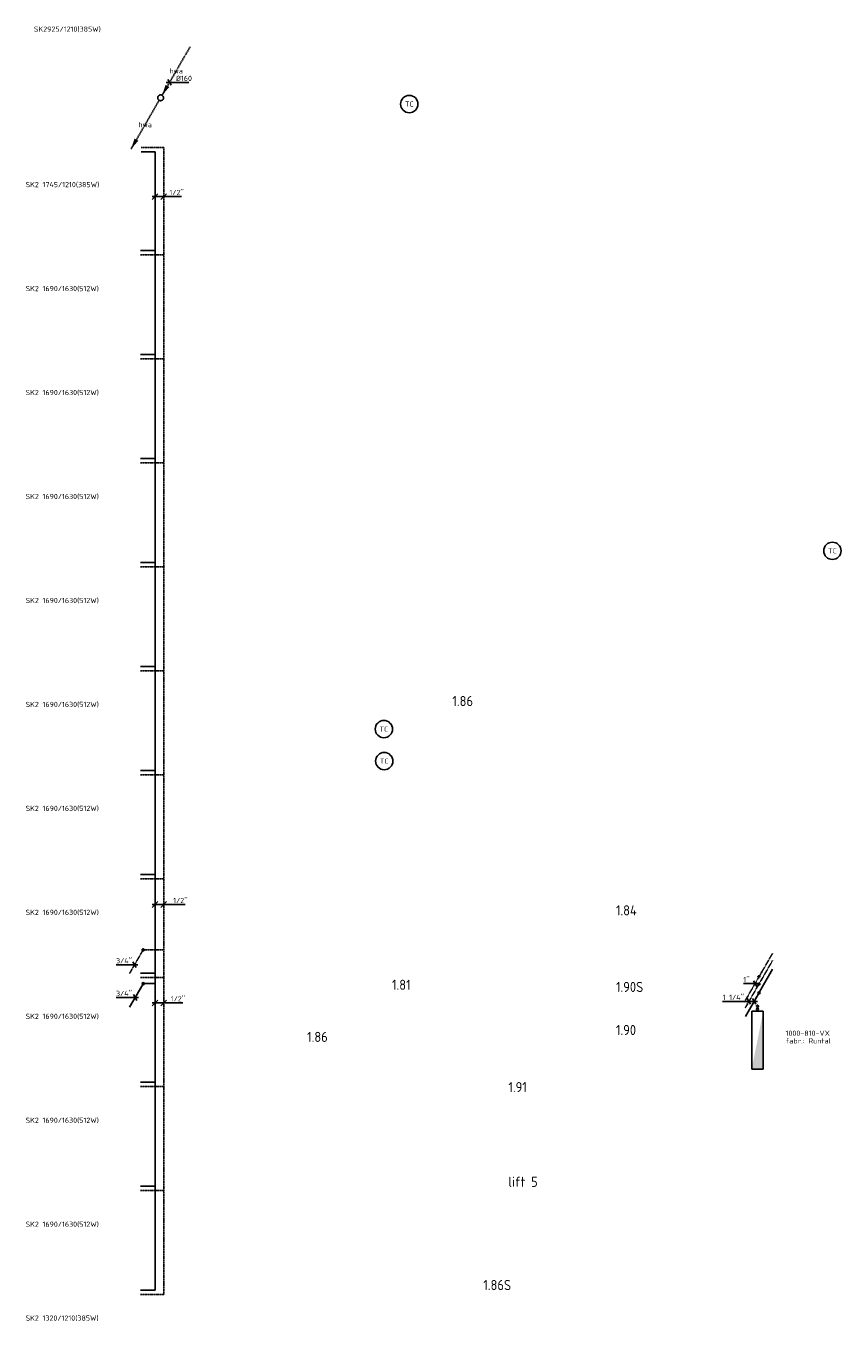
# Model space of a CAD drawing. Header units: millimetres. Extents: x -2687 to 63694, y -299 to 65068.
# Tile 1 of 7: x -2687 to 11419, y 1050 to 23492. Entities that reach past the tile are written whole.
import ezdxf
from ezdxf.enums import TextEntityAlignment as Align

# ---------------------------------------------------------------- set-up
doc = ezdxf.new("R2010")
doc.units = ezdxf.units.MM
for name, pattern in [('2322107', [2000, 1000, 1000]), ('2322107_a', [2000, 1000, 1000]), ('2322108', [7, 5, -2]), ('2322108_a', [7, 5, -2]), ('2322122', [47, 40, -7]), ('2322122_a', [19.5, 12.5, -7])]:
    doc.linetypes.add(name, pattern=pattern)
for name, color, linetype in [('BL$2----', 7, 'Continuous'), ('bTuwkundig', 7, 'Continuous'), ('WL$1----', 4, 'Continuous'), ('WL521---', 4, '2322122'), ('WL561---', 4, 'Continuous'), ('WL561---_AANVOER', 1, '2322107'), ('WL561---_RETOUR', 5, '2322108'), ('WM521---', 1, 'Continuous'), ('WM561---_AANVOER', 1, 'Continuous'), ('WM561---_RETOUR', 1, 'Continuous'), ('WT561---', 7, 'Continuous')]:
    doc.layers.add(name, color=color, linetype=linetype)
doc.styles.add('BURO-025', font='Burofont.shx', dxfattribs={"height": 2.5})
doc.styles.add('STABICAD-018', font='ISOCP.SHX', dxfattribs={"height": 90})
doc.styles.add('STABICAD-035', font='ISOCP.SHX', dxfattribs={"height": 175})
doc.styles.get("Standard").update_dxf_attribs({"font": 'arial.ttf'})

# ---------------------------------------------------------------- blocks, each defined once
blk = doc.blocks.new('*U12')
at = {"color": 0, "linetype": 'Continuous'}
for p, q in [((-50, -50), (50, 50)), ((-50, 0), (264, 0)), ((100, -50), (200, 50)), ((264, 0), (521, 0))]:
    blk.add_line(p, q, dxfattribs=at)
at = {"color": 0, "linetype": 'Continuous', "style": 'STABICAD-018'}
blk.add_text("1/2''", height=90, dxfattribs=at).set_placement((314, 25))
at = {"layer": 'BL$2----', "color": 2}
blk.add_attdef('CODE', (-452, 8279), '', height=1.2, dxfattribs=at)
blk = doc.blocks.new('*U13')
at = {"color": 0, "linetype": 'Continuous'}
for p, q in [((-50, -50), (50, 50)), ((-50, 0), (221, 0)), ((100, -50), (200, 50)), ((221, 0), (478, 0))]:
    blk.add_line(p, q, dxfattribs=at)
at = {"color": 0, "linetype": 'Continuous', "style": 'STABICAD-018'}
blk.add_text("1/2''", height=90, dxfattribs=at).set_placement((271, 25))
at = {"layer": 'BL$2----', "color": 2}
blk.add_attdef('CODE', (-452, 6576), '', height=1.2, dxfattribs=at)
blk = doc.blocks.new('*U10')
at = {"linetype": '2322108'}
blk.add_hatch(color=2, dxfattribs=at).paths.add_polyline_path([(-236, -409), (-208, -325), (-177, -342)], flags=0)
at = {"color": 0, "linetype": '2322108'}
blk.add_line((0, 0), (0, 0, 1), dxfattribs=at)
at = {"color": 2, "linetype": '2322108_a'}
blk.add_line((-236, -409, 1), (-9, -15, 1), dxfattribs=at)
at = {"color": 2, "linetype": '2322108'}
blk.add_circle((0, 0, 1), 17.5, dxfattribs=at)
at = {"layer": 'BL$2----', "color": 2}
for tag in ['POSITIONCODE', 'SECTIONCODE']:
    blk.add_attdef(tag, (-658, 7644, 149), '', height=1.2, dxfattribs=at)
at = {"layer": 'BL$2----', "color": 2, "style": 'STABICAD-018'}
for tag, p in [('CODE', (-658, 7594, -1)), ('FLOORCODE', (-608, 7494, -1))]:
    blk.add_attdef(tag, p, '', height=1.2, dxfattribs=at)
blk = doc.blocks.new('*U8')
at = {"linetype": '2322107'}
blk.add_hatch(color=2, dxfattribs=at).paths.add_polyline_path([(-9, -15), (-37, -100), (-68, -82)], flags=0)
at = {"color": 0, "linetype": '2322107'}
blk.add_line((0, 0), (0, 0, 2), dxfattribs=at)
at = {"color": 2, "linetype": '2322107_a'}
blk.add_line((-9, -15, 2), (-236, -409, 2), dxfattribs=at)
at = {"color": 2, "linetype": '2322107'}
blk.add_circle((0, 0, 2), 17.5, dxfattribs=at)
at = {"layer": 'BL$2----', "color": 2}
for tag in ['POSITIONCODE', 'SECTIONCODE']:
    blk.add_attdef(tag, (-657, 7059, -2), '', height=1.2, dxfattribs=at)
at = {"layer": 'BL$2----', "color": 2, "style": 'STABICAD-018'}
for tag, p in [('CODE', (-657, 7009, -2)), ('FLOORCODE', (-607, 6909, -2))]:
    blk.add_attdef(tag, p, '', height=1.2, dxfattribs=at)
blk = doc.blocks.new('*U9')
at = {"color": 0, "linetype": 'Continuous'}
for p, q in [((-49, 0), (-333, 0)), ((58, 0), (-49, 0)), ((29, -50), (-29, 50))]:
    blk.add_line(p, q, dxfattribs=at)
at = {"color": 0, "linetype": 'Continuous', "style": 'STABICAD-018'}
blk.add_text("3/4''", height=90, dxfattribs=at).set_placement((-333, 25))
at = {"layer": 'BL$2----', "color": 2}
blk.add_attdef('CODE', (-795, 6670, -2), '', height=1.2, dxfattribs=at)
blk = doc.blocks.new('*U11')
at = {"color": 0, "linetype": 'Continuous'}
for p, q in [((-36, 0), (-320, 0)), ((58, 0), (-36, 0)), ((29, -50), (-29, 50))]:
    blk.add_line(p, q, dxfattribs=at)
at = {"color": 0, "linetype": 'Continuous', "style": 'STABICAD-018'}
blk.add_text("3/4''", height=90, dxfattribs=at).set_placement((-320, 25))
at = {"layer": 'BL$2----', "color": 2}
blk.add_attdef('CODE', (-807, 7236, -1), '', height=1.2, dxfattribs=at)
blk = doc.blocks.new('*U14')
at = {"linetype": '2322108'}
for points in [[(9, 15), (37, 100), (68, 82)], [(-236, -409), (-208, -325), (-177, -342)]]:
    blk.add_hatch(color=2, dxfattribs=at).paths.add_polyline_path(points, flags=0)
at = {"color": 2, "linetype": '2322108_a'}
for p, q in [((9, 15, 3000), (236, 409, 3000)), ((-236, -409, 3000), (-9, -15, 3000))]:
    blk.add_line(p, q, dxfattribs=at)
at = {"color": 0, "linetype": '2322108'}
blk.add_line((0, 0), (0, 0, 3000), dxfattribs=at)
blk.add_circle((0, 0, 3000), 17.5, dxfattribs=at)
at = {"color": 2, "linetype": '2322108'}
blk.add_circle((0, 0, 3000), 17.5, dxfattribs=at)
at = {"layer": 'WL561---', "color": 2, "style": 'STABICAD-018'}
for tag, p in [('POSITIONCODE', (9997, 7175, 1499)), ('SECTIONCODE', (9997, 7175, 1499)), ('CODE', (9997, 7125)), ('FLOORCODE', (10047, 7025))]:
    blk.add_attdef(tag, p, '', height=1.2, dxfattribs=at)
blk = doc.blocks.new('*U15')
at = {"linetype": '2322108'}
for points in [[(9, 15), (37, 100), (68, 82)], [(-236, -409), (-208, -325), (-177, -342)]]:
    blk.add_hatch(color=2, dxfattribs=at).paths.add_polyline_path(points, flags=0)
at = {"color": 2, "linetype": '2322108_a'}
for p, q in [((9, 15, 3000), (236, 409, 3000)), ((-236, -409, 3000), (-9, -15, 3000))]:
    blk.add_line(p, q, dxfattribs=at)
at = {"color": 0, "linetype": '2322108'}
blk.add_line((0, 0), (0, 0, 3000), dxfattribs=at)
blk.add_circle((0, 0, 3000), 17.5, dxfattribs=at)
at = {"color": 2, "linetype": '2322108'}
blk.add_circle((0, 0, 3000), 17.5, dxfattribs=at)
at = {"layer": 'WL561---', "color": 2, "style": 'STABICAD-018'}
for tag, p in [('POSITIONCODE', (9997, 7050, 1499)), ('SECTIONCODE', (9997, 7050, 1499)), ('CODE', (9997, 7000)), ('FLOORCODE', (10047, 6900))]:
    blk.add_attdef(tag, p, '', height=1.2, dxfattribs=at)
blk = doc.blocks.new('*U16')
at = {"linetype": '2322107'}
for points in [[(236, 409), (208, 325), (177, 342)], [(-9, -15), (-37, -100), (-68, -82)]]:
    blk.add_hatch(color=2, dxfattribs=at).paths.add_polyline_path(points, flags=0)
at = {"color": 2, "linetype": '2322107_a'}
for p, q in [((236, 409, 3000), (9, 15, 3000)), ((-9, -15, 3000), (-236, -409, 3000))]:
    blk.add_line(p, q, dxfattribs=at)
at = {"color": 0, "linetype": '2322107'}
blk.add_line((0, 0), (0, 0, 3000), dxfattribs=at)
blk.add_circle((0, 0, 3000), 17.5, dxfattribs=at)
at = {"color": 2, "linetype": '2322107'}
blk.add_circle((0, 0, 3000), 17.5, dxfattribs=at)
at = {"layer": 'WL561---', "color": 2, "style": 'STABICAD-018'}
for tag, p in [('POSITIONCODE', (9999, 6900, 1499)), ('SECTIONCODE', (9999, 6900, 1499)), ('CODE', (9999, 6850)), ('FLOORCODE', (10049, 6750))]:
    blk.add_attdef(tag, p, '', height=1.2, dxfattribs=at)
blk = doc.blocks.new('*U17')
at = {"color": 0, "linetype": 'Continuous'}
for p, q in [((-198, 0), (-545, 0)), ((58, 0), (-198, 0)), ((-60, -50), (-118, 50)), ((29, -50), (-29, 50))]:
    blk.add_line(p, q, dxfattribs=at)
at = {"color": 0, "linetype": 'Continuous', "style": 'STABICAD-018'}
blk.add_text("1 1/4''", height=90, dxfattribs=at).set_placement((-545, 25))
at = {"layer": 'WL561---', "color": 2, "style": 'STABICAD-018'}
blk.add_attdef('CODE', (9914, 6602, 3000), '', height=1.2, dxfattribs=at)
blk = doc.blocks.new('*U18')
at = {"color": 0, "linetype": 'Continuous'}
for p, q in [((-71, 0), (-202, 0)), ((58, 0), (-71, 0)), ((29, -50), (-29, 50))]:
    blk.add_line(p, q, dxfattribs=at)
at = {"color": 0, "linetype": 'Continuous', "style": 'STABICAD-018'}
blk.add_text("1''", height=90, dxfattribs=at).set_placement((-202, 25))
at = {"layer": 'WL561---', "color": 2, "style": 'STABICAD-018'}
blk.add_attdef('CODE', (9930, 6909), '', height=1.2, dxfattribs=at)
blk = doc.blocks.new('*U19')
at = {"linetype": 'Continuous'}
blk.add_hatch(color=0, dxfattribs=at).paths.add_polyline_path([(500, 100), (500, 300), (-500, 300)], flags=0)
at = {"color": 0, "linetype": 'Continuous'}
for p, q in [((-500, 300, 610), (500, 300, 610)), ((-500, 100, 610), (-500, 300, 610)), ((500, 300, 610), (500, 100, 610)), ((-500, 100, 610), (500, 100, 610))]:
    blk.add_line(p, q, dxfattribs=at)
at = {"layer": 'WL561---_AANVOER', "linetype": '2322107'}
blk.add_circle((-535, 200, 610), 17.5, dxfattribs=at)
at = {"layer": 'WL561---_RETOUR', "linetype": '2322108'}
blk.add_circle((-588, 200), 17.5, dxfattribs=at)
at = {"layer": 'BL$2----', "color": 2, "style": 'STABICAD-018'}
for tag, p in [('CODE', (11688, 5698, 120)), ('CUSTOM_FIELD1', (11688, 5598, 120)), ('CUSTOM_FIELD2', (11688, 5598, 120)), ('FREETEXT', (11688, 5598, 120)), ('KNOB_POSITION', (11688, 5598, 120)), ('LABEL', (11688, 5598, 120)), ('POSITIONCODE', (11688, 5598, 120)), ('RADIATOR_CODE', (11688, 5598, 120)), ('SECTIONCODE', (11688, 5598, 120))]:
    blk.add_attdef(tag, p, '', height=1.2, dxfattribs=at)
at = {"layer": 'BL$2----', "color": 1, "style": 'STABICAD-018'}
blk.add_attdef('PRODUCTCODE', (11688, 5598, 120), '', height=1.8, dxfattribs=at)
blk = doc.blocks.new('*U97')
at = {"color": 0, "linetype": 'Continuous'}
for p, q in [((-50, -50), (50, 50)), ((-50, 0), (198, 0)), ((100, -50), (200, 50)), ((198, 0), (455, 0))]:
    blk.add_line(p, q, dxfattribs=at)
at = {"color": 0, "linetype": 'Continuous', "style": 'STABICAD-018'}
blk.add_text("1/2''", height=90, dxfattribs=at).set_placement((248, 25))
at = {"layer": 'BL$2----', "color": 2}
blk.add_attdef('CODE', (-452, 20537), '', height=1.2, dxfattribs=at)
blk = doc.blocks.new('*U98')
at = {"linetype": '2322122'}
for points in [[(25, 43), (86, 224), (151, 187)], [(-513, -888), (-451, -707), (-386, -744)]]:
    blk.add_hatch(color=2, dxfattribs=at).paths.add_polyline_path(points, flags=0)
at = {"color": 2, "linetype": '2322122_a'}
for p, q in [((25, 43, 3000), (513, 888, 3000)), ((-513, -888, 3000), (-25, -43, 3000))]:
    blk.add_line(p, q, dxfattribs=at)
at = {"color": 0, "linetype": '2322122'}
blk.add_line((0, 0), (0, 0, 3000), dxfattribs=at)
at = {"color": 2, "linetype": '2322122'}
blk.add_circle((0, 0, 3000), 50, dxfattribs=at)
at = {"color": 0, "linetype": '2322122'}
blk.add_arc((0, 0, 3000), 50, 240, 180, dxfattribs=at)
at = {"layer": 'BL$2----', "color": 2}
for tag in ['POSITIONCODE', 'SECTIONCODE']:
    blk.add_attdef(tag, (-356, 22397, 1499), '', height=1.8, dxfattribs=at)
at = {"layer": 'BL$2----', "color": 2, "style": 'STABICAD-018'}
for tag, p in [('CODE', (-356, 22347)), ('FLOORCODE', (-306, 22247))]:
    blk.add_attdef(tag, p, '', height=1.8, dxfattribs=at)
blk = doc.blocks.new('*U99')
at = {"color": 0, "linetype": 'Continuous'}
for p, q in [((-58, 0), (61, 0)), ((-29, 50), (29, -50)), ((61, 0), (336, 0))]:
    blk.add_line(p, q, dxfattribs=at)
at = {"color": 0, "linetype": 'Continuous', "style": 'STABICAD-018'}
blk.add_text('%%c160', height=90, dxfattribs=at).set_placement((111, 25))
at = {"layer": 'BL$2----', "color": 2}
blk.add_attdef('CODE', (-202, 22514), '', height=1.8, dxfattribs=at)
blk = doc.blocks.new('MD_SYM527')
at = {"color": 0, "linetype": 'Continuous'}
blk.add_circle((0, 0), 3, dxfattribs=at)
at = {"color": 0, "style": 'BURO-025'}
blk.add_attdef('CODE', text='', height=2.5, dxfattribs=at).set_placement((0, 4.93), align=Align.MIDDLE)
blk.add_attdef('SIGNAL_HIGH', (6.03, 6.3), '', height=2.5, dxfattribs=at)
blk.add_attdef('SIGNAL_LOW', text='', height=2.5, dxfattribs=at).set_placement((6.25, 3.27), align=Align.TOP_LEFT)

msp = doc.modelspace()

# ---------------------------------------------------------------- linework, layer by layer
at = {"layer": 'WL561---_AANVOER', "linetype": '2322107'}
for p, q in [((-452, 21314), (-695, 21314)), ((-452, 21314), (-452, 7092)), ((-452, 19601), (-704, 19601)), ((-452, 17801), (-704, 17801)), ((-452, 16001), (-704, 16001)), ((-452, 14201), (-704, 14201)), ((-452, 12401), (-704, 12401)), ((-452, 10601), (-704, 10601)), ((-452, 8801), (-704, 8801)), ((-452, 7092), (-704, 7092)), ((-452, 7092), (-452, 6909)), ((-657, 6909), (-452, 6909)), ((-452, 6909), (-452, 5201)), ((-452, 5201), (-704, 5201)), ((-452, 5201), (-452, 3401)), ((-452, 3401), (-704, 3401)), ((-452, 3401), (-452, 1601)), ((-452, 1601), (-704, 1601))]:
    msp.add_line(p, q, dxfattribs=at)
at = {"layer": 'WL561---_RETOUR', "linetype": '2322108'}
for p, q in [((-302, 21389), (-695, 21389)), ((-302, 7494), (-302, 21389)), ((-302, 19526), (-704, 19526)), ((-302, 17726), (-704, 17726)), ((-302, 15926), (-704, 15926)), ((-302, 14126), (-704, 14126)), ((-302, 12326), (-704, 12326)), ((-302, 10526), (-704, 10526)), ((-302, 8726), (-704, 8726)), ((-302, 7494), (-640, 7494)), ((-302, 7494), (-302, 7017)), ((-302, 7017), (-704, 7017)), ((-302, 7017), (-302, 5126)), ((-302, 5126), (-704, 5126)), ((-302, 5126), (-302, 3326)), ((-302, 3326), (-704, 3326)), ((-302, 3326), (-302, 1526)), ((-302, 1526), (-704, 1526))]:
    msp.add_line(p, q, dxfattribs=at)

# ---------------------------------------------------------------- block references
at = {"layer": 'WL$1----', "color": 2, "linetype": 'Continuous'}
ref = msp.add_blockref('MD_SYM527', (3947, 22139), dxfattribs=dict(at, xscale=50, yscale=50))
ref.add_attrib('CODE', 'TC', dxfattribs={"layer": '0', "color": 1, "linetype": 'Continuous', "height": 90, "style": 'STABICAD-018'}).set_placement((3947, 22139), align=Align.MIDDLE)
ref = msp.add_blockref('MD_SYM527', (11269, 14403), dxfattribs=dict(at, xscale=50, yscale=50))
ref.add_attrib('CODE', 'TC', dxfattribs={"layer": '0', "color": 1, "linetype": 'Continuous', "height": 90, "style": 'STABICAD-018'}).set_placement((11269, 14403), align=Align.MIDDLE)
ref = msp.add_blockref('MD_SYM527', (3507, 11316), dxfattribs=dict(at, xscale=50, yscale=50))
ref.add_attrib('CODE', 'TC', dxfattribs={"layer": '0', "color": 1, "linetype": 'Continuous', "height": 90, "style": 'STABICAD-018'}).set_placement((3507, 11316), align=Align.MIDDLE)
ref = msp.add_blockref('MD_SYM527', (3513, 10762), dxfattribs=dict(at, xscale=50, yscale=50))
ref.add_attrib('CODE', 'TC', dxfattribs={"layer": '0', "color": 1, "linetype": 'Continuous', "height": 90, "style": 'STABICAD-018'}).set_placement((3513, 10762), align=Align.MIDDLE)
at = {"layer": 'WL521---', "linetype": '2322122'}
msp.add_blockref('*U98', (-356, 22247), dxfattribs=at)
at = {"layer": 'WL561---', "linetype": 'Continuous', "rotation": 270}
msp.add_blockref('*U19', (9772, 5930, 120), dxfattribs=at)
at = {"layer": 'WL561---_AANVOER', "linetype": '2322107'}
for name, p in [('*U16', (9999, 6750)), ('*U8', (-657, 6909, -2))]:
    msp.add_blockref(name, p, dxfattribs=at)
at = {"layer": 'WL561---_RETOUR', "linetype": '2322108'}
for name, p in [('*U10', (-658, 7494, -1)), ('*U14', (9997, 7025)), ('*U15', (9997, 6900))]:
    msp.add_blockref(name, p, dxfattribs=at)
at = {"layer": 'WM521---', "linetype": 'Continuous'}
msp.add_blockref('*U99', (-202, 22514), dxfattribs=at)
at = {"layer": 'WM561---_AANVOER', "linetype": 'Continuous'}
for name, p in [('*U97', (-452, 20537)), ('*U12', (-452, 8279)), ('*U9', (-795, 6670, -2)), ('*U13', (-452, 6576))]:
    msp.add_blockref(name, p, dxfattribs=at)
at = {"layer": 'WM561---_RETOUR', "linetype": 'Continuous'}
for name, p in [('*U11', (-807, 7236, -1)), ('*U18', (9930, 6909)), ('*U17', (9914, 6602, 3000))]:
    msp.add_blockref(name, p, dxfattribs=at)

# ---------------------------------------------------------------- texts
at = {"layer": 'bTuwkundig', "color": 3, "style": 'STABICAD-035'}
for s, p in [('1.86', (4693, 11715, -500)), ('1.84', (7523, 8091, -500)), ('1.81', (3648, 6802, -500)), ('1.90S', (7523, 6765, -500)), ('1.86', (2179, 5900, -500)), ('1.90', (7523, 6019, -500)), ('1.91', (5662, 5030, -500)), ('lift 5', (5662, 3391, -500)), ('1.86S', (5228, 1604, -500))]:
    msp.add_text(s, height=175, dxfattribs=at).set_placement(p)
at = {"layer": 'WL521---', "color": 2, "style": 'STABICAD-018'}
for p in [(-87, 22713, 3000), (-625, 21782, 3000)]:
    msp.add_text('hwa', height=90, dxfattribs=at).set_placement(p, align=Align.MIDDLE_CENTER)
at = {"layer": 'WT561---', "color": 1, "style": 'STABICAD-018'}
for s, p in [('SK2925/1210(385W)', (-2549, 23391)), ('SK2 1745/1210(385W)', (-2693, 20699)), ('SK2 1690/1630(512W)', (-2693, 18899)), ('SK2 1690/1630(512W)', (-2693, 17099)), ('SK2 1690/1630(512W)', (-2693, 15299)), ('SK2 1690/1630(512W)', (-2693, 13499)), ('SK2 1690/1630(512W)', (-2693, 11699)), ('SK2 1690/1630(512W)', (-2693, 9899)), ('SK2 1690/1630(512W)', (-2693, 8099)), ('SK2 1690/1630(512W)', (-2693, 6299)), ('1000-810-VX', (10459, 6006)), ('fabr.: Runtal', (10459, 5873)), ('SK2 1690/1630(512W)', (-2693, 4499)), ('SK2 1690/1630(512W)', (-2693, 2699)), ('SK2 1320/1210(385W)', (-2693, 1074))]:
    msp.add_text(s, height=90, dxfattribs=at).set_placement(p)

doc.saveas('drawing.dxf')
